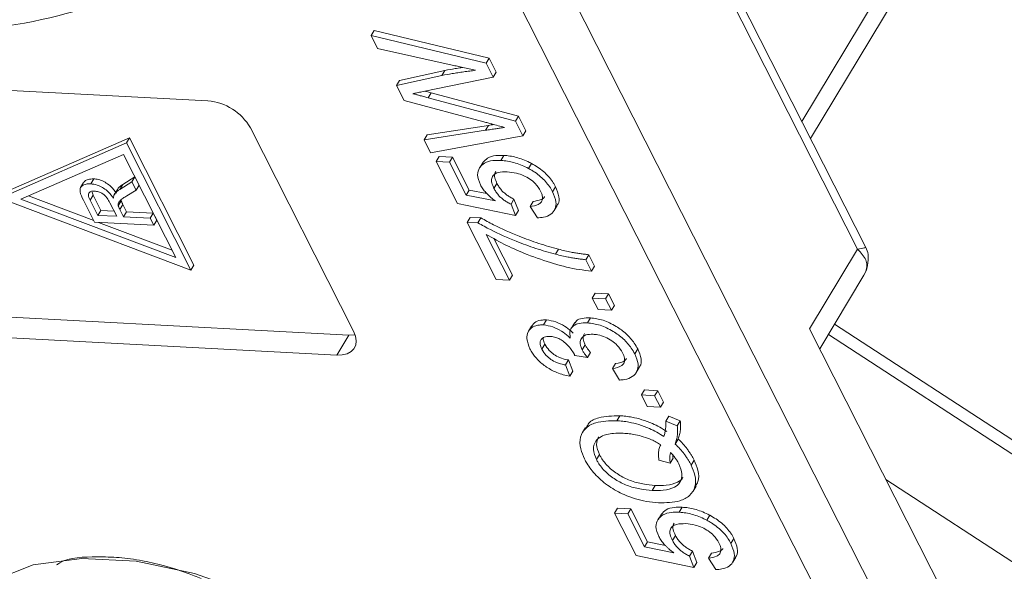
# Model space of a CAD drawing. Header units: millimetres. Extents: x 8853 to 11418, y 45 to 1005.
# Tile 70 of 256: x 9521 to 9545, y 727 to 740. Entities that reach past the tile are written whole.
import ezdxf

# ---------------------------------------------------------------- set-up
doc = ezdxf.new("R2010")
doc.units = ezdxf.units.MM

msp = doc.modelspace()

# ---------------------------------------------------------------- linework, layer by layer
at = {"color": 7, "linetype": 'Continuous', "lineweight": 15}
for p, q in [((9555.616, 763.693), (9539.799, 737.429)), ((9540.007, 737.019), (9556.065, 763.685)), ((9541.346, 734.379), (9532.041, 752.72)), ((9531.92, 752.533), (9541.15, 734.34)), ((9530.256, 745.581), (9543.055, 720.353)), ((9544.137, 720.92), (9531.688, 745.458)), ((9529.423, 739.64), (9529.351, 739.519)), ((9529.51, 739.205), (9529.351, 739.519)), ((9529.351, 739.519), (9532.141, 738.843)), ((9529.423, 739.64), (9532.214, 738.964)), ((9531.316, 738.8), (9529.51, 739.205)), ((9508.867, 738.806), (9525.393, 737.935)), ((9532.214, 738.964), (9532.141, 738.843)), ((9532.141, 738.843), (9532.311, 738.509)), ((9532.214, 738.964), (9532.384, 738.629)), ((9529.966, 738.307), (9531.069, 738.548)), ((9530.039, 738.427), (9531.142, 738.669)), ((9532.311, 738.509), (9530.618, 738.159)), ((9531.142, 738.669), (9531.069, 738.548)), ((9532.384, 738.629), (9532.311, 738.509)), ((9530.039, 738.427), (9529.966, 738.307)), ((9530.151, 737.941), (9529.966, 738.307)), ((9530.807, 738.128), (9530.734, 738.007)), ((9530.807, 738.128), (9532.925, 737.562)), ((9532.084, 737.424), (9530.151, 737.941)), ((9530.734, 738.007), (9532.852, 737.441)), ((9532.852, 737.441), (9532.925, 737.562)), ((9532.925, 737.562), (9533.108, 737.202)), ((9530.709, 737.106), (9532.201, 737.339)), ((9532.201, 737.339), (9532.128, 737.218)), ((9532.852, 737.441), (9533.035, 737.081)), ((9526.424, 737.281), (9528.926, 732.35)), ((9530.636, 736.985), (9532.128, 737.218)), ((9530.709, 737.106), (9530.636, 736.985)), ((9533.035, 737.081), (9530.796, 736.671)), ((9533.108, 737.202), (9533.035, 737.081)), ((9523.419, 736.914), (9520.349, 735.576)), ((9523.492, 737.034), (9520.422, 735.697)), ((9523.492, 737.034), (9523.419, 736.914)), ((9524.983, 733.832), (9523.419, 736.914)), ((9525.056, 733.953), (9523.492, 737.034)), ((9530.796, 736.671), (9530.636, 736.985)), ((9520.859, 735.549), (9523.351, 736.635)), ((9523.351, 736.635), (9524.62, 734.134)), ((9531.004, 736.586), (9530.932, 736.465)), ((9531.004, 736.586), (9531.327, 736.569)), ((9532.568, 736.611), (9532.496, 736.49)), ((9531.451, 735.441), (9530.932, 736.465)), ((9530.932, 736.465), (9531.254, 736.448)), ((9531.327, 736.569), (9531.254, 736.448)), ((9531.254, 736.448), (9531.659, 735.65)), ((9531.327, 736.569), (9531.731, 735.771)), ((9532.066, 736.446), (9531.993, 736.325)), ((9533.242, 736.415), (9533.169, 736.294)), ((9522.381, 735.953), (9522.309, 735.832)), ((9522.552, 735.921), (9522.625, 736.042)), ((9523.256, 735.785), (9523.55, 735.967)), ((9523.256, 735.785), (9523.329, 735.906)), ((9523.623, 736.088), (9523.329, 735.906)), ((9523.55, 735.967), (9523.623, 736.088)), ((9523.55, 735.967), (9523.651, 735.767)), ((9523.724, 735.888), (9523.623, 736.088)), ((9523.651, 735.767), (9523.724, 735.888)), ((9532.404, 735.929), (9532.332, 735.808)), ((9522.626, 735.032), (9521.041, 735.628)), ((9522.537, 735.526), (9522.609, 735.647)), ((9522.609, 735.647), (9522.585, 735.722)), ((9522.796, 735.279), (9522.609, 735.647)), ((9523.126, 735.666), (9523.199, 735.787)), ((9523.651, 735.767), (9523.426, 735.63)), ((9531.731, 735.771), (9531.659, 735.65)), ((9531.659, 735.65), (9532.366, 735.506)), ((9531.731, 735.771), (9532.161, 735.684)), ((9533.752, 735.73), (9533.825, 735.851)), ((9520.349, 735.576), (9524.983, 733.832)), ((9524.62, 734.134), (9520.859, 735.549)), ((9522.645, 734.993), (9522.374, 735.528)), ((9522.723, 735.158), (9522.537, 735.526)), ((9523.016, 735.464), (9523.184, 735.134)), ((9523.222, 735.389), (9523.295, 735.51)), ((9523.259, 735.303), (9523.332, 735.424)), ((9523.422, 735.246), (9523.332, 735.424)), ((9532.853, 735.152), (9531.451, 735.441)), ((9532.817, 735.548), (9532.745, 735.427)), ((9532.745, 735.427), (9532.853, 735.152)), ((9532.817, 735.548), (9532.925, 735.273)), ((9533.283, 735.497), (9533.21, 735.376)), ((9533.795, 735.277), (9533.867, 735.398)), ((9522.723, 735.158), (9522.796, 735.279)), ((9523.184, 735.134), (9522.723, 735.158)), ((9523.119, 735.262), (9522.796, 735.279)), ((9523.259, 735.303), (9523.349, 735.125)), ((9523.422, 735.246), (9523.349, 735.125)), ((9524.067, 735.212), (9523.422, 735.246)), ((9523.994, 735.091), (9524.067, 735.212)), ((9524.155, 735.038), (9524.067, 735.212)), ((9532.925, 735.273), (9532.853, 735.152)), ((9533.383, 735.097), (9533.21, 735.376)), ((9524.082, 734.918), (9522.645, 734.993)), ((9524.527, 734.317), (9522.743, 734.988)), ((9523.994, 735.091), (9523.349, 735.125)), ((9524.082, 734.918), (9523.994, 735.091)), ((9524.082, 734.918), (9524.155, 735.038)), ((9531.753, 735.109), (9531.681, 734.988)), ((9532.382, 733.606), (9531.681, 734.988)), ((9531.681, 734.988), (9531.942, 734.975)), ((9531.753, 735.109), (9532.014, 735.096)), ((9532.014, 735.096), (9531.942, 734.975)), ((9532.143, 734.695), (9532.705, 733.589)), ((9532.327, 734.596), (9532.777, 733.71)), ((9533.897, 734.336), (9533.824, 734.215)), ((9534.629, 734.204), (9534.556, 734.083)), ((9534.629, 734.204), (9534.769, 733.928)), ((9541.15, 734.34), (9539.986, 732.406)), ((9534.556, 734.083), (9534.696, 733.807)), ((9525.056, 733.953), (9524.983, 733.832)), ((9534.769, 733.928), (9534.696, 733.807)), ((9541.303, 733.705), (9541.347, 733.797)), ((9532.705, 733.589), (9532.382, 733.606)), ((9532.777, 733.71), (9532.705, 733.589)), ((9540.23, 731.924), (9541.303, 733.705)), ((9534.789, 733.27), (9534.716, 733.149)), ((9534.789, 733.27), (9535.111, 733.253)), ((9535.038, 733.132), (9535.111, 733.253)), ((9535.111, 733.253), (9535.252, 732.977)), ((9512.285, 733.126), (9528.811, 732.255)), ((9534.716, 733.149), (9535.038, 733.132)), ((9534.856, 732.873), (9534.716, 733.149)), ((9535.038, 733.132), (9535.179, 732.856)), ((9535.179, 732.856), (9534.856, 732.873)), ((9535.252, 732.977), (9535.179, 732.856)), ((9528.52, 731.772), (9511.994, 732.643)), ((9533.606, 732.623), (9533.533, 732.502)), ((9534.292, 732.561), (9534.22, 732.44)), ((9534.669, 732.674), (9534.596, 732.553)), ((9565.153, 716.536), (9540.591, 732.524)), ((9533.238, 732.471), (9533.165, 732.351)), ((9543.742, 725.002), (9539.986, 732.406)), ((9528.811, 732.255), (9528.52, 731.772)), ((9540.441, 732.274), (9564.585, 716.558)), ((9533.564, 732.036), (9533.491, 731.915)), ((9534.544, 732.018), (9534.471, 731.897)), ((9534.669, 731.837), (9534.596, 731.716)), ((9535.746, 731.8), (9535.819, 731.921)), ((9534.135, 731.653), (9534.062, 731.532)), ((9534.135, 731.653), (9534.243, 731.378)), ((9534.596, 731.716), (9534.291, 731.76)), ((9534.062, 731.532), (9534.17, 731.257)), ((9534.243, 731.378), (9534.17, 731.257)), ((9535.277, 731.565), (9535.204, 731.445)), ((9535.377, 731.166), (9535.204, 731.445)), ((9535.783, 731.35), (9535.856, 731.47)), ((9535.978, 730.926), (9535.905, 730.805)), ((9535.978, 730.926), (9536.301, 730.909)), ((9536.228, 730.788), (9536.301, 730.909)), ((9536.301, 730.909), (9536.441, 730.633)), ((9536.046, 730.529), (9535.905, 730.805)), ((9535.905, 730.805), (9536.228, 730.788)), ((9536.228, 730.788), (9536.368, 730.512)), ((9536.441, 730.633), (9536.368, 730.512)), ((9536.368, 730.512), (9536.046, 730.529)), ((9535.307, 730.181), (9535.38, 730.301)), ((9536.569, 730.293), (9536.496, 730.172)), ((9536.496, 730.172), (9536.776, 730.06)), ((9536.569, 730.293), (9536.849, 730.181)), ((9536.849, 730.181), (9536.776, 730.06)), ((9534.549, 730.018), (9534.476, 729.897)), ((9536.801, 729.737), (9536.728, 729.616)), ((9534.817, 729.24), (9534.889, 729.361)), ((9536.333, 729.229), (9536.605, 729.151)), ((9536.605, 729.151), (9536.678, 729.272)), ((9537.187, 729.224), (9537.114, 729.103)), ((9546.367, 725.808), (9541.837, 728.757)), ((9536.168, 728.493), (9536.241, 728.614)), ((9537.158, 728.473), (9537.231, 728.594)), ((9535.33, 728.06), (9535.257, 727.939)), ((9535.33, 728.06), (9535.652, 728.043)), ((9535.652, 728.043), (9535.58, 727.922)), ((9535.652, 728.043), (9536.057, 727.245)), ((9536.894, 728.085), (9536.821, 727.964)), ((9535.776, 726.916), (9535.257, 727.939)), ((9535.257, 727.939), (9535.58, 727.922)), ((9535.58, 727.922), (9535.984, 727.125)), ((9536.392, 727.92), (9536.319, 727.799)), ((9537.567, 727.889), (9537.494, 727.768)), ((9536.73, 727.403), (9536.657, 727.282)), ((9538.077, 727.204), (9538.15, 727.325)), ((9536.057, 727.245), (9535.984, 727.125)), ((9535.984, 727.125), (9536.691, 726.98)), ((9536.057, 727.245), (9536.487, 727.158)), ((9537.178, 726.626), (9535.776, 726.916)), ((9537.143, 727.022), (9537.07, 726.901)), ((9537.07, 726.901), (9537.178, 726.626)), ((9537.143, 727.022), (9537.251, 726.747)), ((9537.608, 726.971), (9537.536, 726.85)), ((9537.708, 726.572), (9537.536, 726.85)), ((9538.12, 726.751), (9538.193, 726.872)), ((9537.251, 726.747), (9537.178, 726.626))]:
    msp.add_line(p, q, dxfattribs=at)
at = {"color": 7, "linetype": 'Continuous', "lineweight": 15, "flags": 128}
for points in [[(9528.926, 732.35), (9528.973, 732.231), (9528.991, 732.117), (9528.978, 732.014), (9528.936, 731.926), (9528.866, 731.855), (9528.771, 731.804), (9528.654, 731.776), (9528.52, 731.772)], [(9528.811, 732.255), (9528.945, 732.26), (9528.963, 732.262)], [(9520.738, 719.599), (9519.84, 720.712), (9519.19, 721.848), (9518.812, 722.96), (9518.724, 724.001), (9518.928, 724.93), (9519.417, 725.706), (9520.17, 726.299), (9521.156, 726.685), (9522.334, 726.846), (9523.656, 726.776), (9525.066, 726.478), (9526.508, 725.966), (9527.92, 725.258), (9529.246, 724.386), (9530.429, 723.384), (9531.422, 722.295), (9532.183, 721.164), (9532.68, 720.036), (9532.894, 718.959)]]:
    msp.add_lwpolyline(points, dxfattribs=at)
at = {"color": 7, "linetype": 'Continuous', "lineweight": 15}
for centre, radius, start, end in [((9525.278, 736.614), 1.326, 30.1844, 85.0346), ((9541.099, 733.945), 0.289, 329.0513, 359.3871)]:
    msp.add_arc(centre, radius, start, end, dxfattribs=at)
for points, knots in [([(9527.625, 743.83), (9527.076, 743.144), (9525.965, 741.759), (9523.363, 740.382), (9520.223, 739.554), (9517.748, 739.562), (9516.523, 739.567)], [0, 0, 0, 0, 0.247448, 0.5, 0.752552, 1, 1, 1, 1]), ([(9531.142, 738.669), (9531.225, 738.684), (9531.353, 738.708), (9531.498, 738.731), (9531.559, 738.74), (9531.574, 738.742)], [0, 0, 0, 0, 0.580673, 0.902752, 1, 1, 1, 1]), ([(9531.886, 738.672), (9531.834, 738.684), (9531.732, 738.707), (9531.585, 738.74), (9531.447, 738.77), (9531.36, 738.79), (9531.316, 738.8)], [0, 0, 0, 0, 0.2701798, 0.5403598, 0.7701792, 1, 1, 1, 1]), ([(9531.069, 738.548), (9531.152, 738.564), (9531.28, 738.587), (9531.458, 738.615), (9531.599, 738.636), (9531.742, 738.655), (9531.838, 738.667), (9531.886, 738.672)], [0, 0, 0, 0, 0.310606, 0.482888, 0.655191, 0.82758, 1, 1, 1, 1]), ([(9530.618, 738.159), (9530.597, 738.155), (9530.554, 738.146), (9530.491, 738.133), (9530.437, 738.122), (9530.395, 738.113), (9530.374, 738.109), (9530.363, 738.106)], [0, 0, 0, 0, 0.249998, 0.499996, 0.75, 0.874999, 1, 1, 1, 1]), ([(9530.363, 738.106), (9530.389, 738.1), (9530.441, 738.086), (9530.528, 738.062), (9530.626, 738.036), (9530.698, 738.017), (9530.734, 738.007)], [0, 0, 0, 0, 0.209513, 0.419031, 0.709515, 1, 1, 1, 1]), ([(9530.659, 738.168), (9530.673, 738.164), (9530.722, 738.151), (9530.771, 738.138), (9530.807, 738.128)], [0, 0, 0, 0, 0.268379, 1, 1, 1, 1]), ([(9532.587, 737.289), (9532.535, 737.303), (9532.432, 737.331), (9532.296, 737.367), (9532.18, 737.398), (9532.116, 737.415), (9532.084, 737.424)], [0, 0, 0, 0, 0.308896, 0.617792, 0.808896, 1, 1, 1, 1]), ([(9532.201, 737.339), (9532.243, 737.345), (9532.285, 737.352), (9532.328, 737.359), (9532.328, 737.359)], [0, 0, 0, 0, 0.988603, 1, 1, 1, 1]), ([(9532.128, 737.218), (9532.17, 737.224), (9532.254, 737.238), (9532.373, 737.256), (9532.484, 737.273), (9532.553, 737.284), (9532.587, 737.289)], [0, 0, 0, 0, 0.275241, 0.550482, 0.775241, 1, 1, 1, 1]), ([(9532.07, 736.443), (9532.102, 736.48), (9532.173, 736.563), (9532.357, 736.613), (9532.504, 736.611), (9532.568, 736.611)], [0, 0, 0, 0, 0.315416, 0.701376, 1, 1, 1, 1]), ([(9532.568, 736.611), (9532.617, 736.607), (9532.715, 736.599), (9532.871, 736.566), (9533.03, 736.514), (9533.155, 736.46), (9533.224, 736.424), (9533.242, 736.415)], [0, 0, 0, 0, 0.2278312, 0.4592779, 0.6877638, 0.9226642, 1, 1, 1, 1]), ([(9532.003, 735.9), (9531.97, 735.984), (9531.91, 736.137), (9531.97, 736.314), (9532.096, 736.436), (9532.284, 736.493), (9532.431, 736.491), (9532.496, 736.49)], [0, 0, 0, 0, 0.238357, 0.435095, 0.63094, 0.839011, 1, 1, 1, 1]), ([(9533.169, 736.294), (9533.117, 736.32), (9533.014, 736.372), (9532.854, 736.429), (9532.696, 736.468), (9532.578, 736.484), (9532.512, 736.489), (9532.496, 736.49)], [0, 0, 0, 0, 0.2280357, 0.4613467, 0.6897462, 0.9234034, 1, 1, 1, 1]), ([(9533.242, 736.415), (9533.292, 736.386), (9533.394, 736.329), (9533.533, 736.223), (9533.655, 736.105), (9533.737, 736), (9533.791, 735.915), (9533.813, 735.872), (9533.825, 735.851)], [0, 0, 0, 0, 0.19597, 0.39773, 0.59431, 0.798833, 0.899086, 1, 1, 1, 1]), ([(9532.655, 736.212), (9532.577, 736.212), (9532.449, 736.212), (9532.323, 736.148), (9532.268, 736.059), (9532.273, 735.94), (9532.311, 735.855), (9532.332, 735.808)], [0, 0, 0, 0, 0.284133, 0.463731, 0.644535, 0.805022, 1, 1, 1, 1]), ([(9532.38, 736.222), (9532.368, 736.207), (9532.337, 736.165), (9532.347, 736.06), (9532.384, 735.975), (9532.404, 735.929)], [0, 0, 0, 0, 0.221602, 0.573036, 1, 1, 1, 1]), ([(9533.461, 735.747), (9533.423, 735.809), (9533.361, 735.912), (9533.206, 736.039), (9533.049, 736.125), (9532.858, 736.192), (9532.73, 736.205), (9532.655, 736.212)], [0, 0, 0, 0, 0.242689, 0.406584, 0.570206, 0.750946, 1, 1, 1, 1]), ([(9533.752, 735.73), (9533.729, 735.772), (9533.683, 735.855), (9533.586, 735.979), (9533.465, 736.097), (9533.349, 736.187), (9533.247, 736.251), (9533.195, 736.279), (9533.169, 736.294)], [0, 0, 0, 0, 0.1959139, 0.3963099, 0.5929724, 0.7977434, 0.8984635, 1, 1, 1, 1]), ([(9522.374, 735.528), (9522.341, 735.597), (9522.292, 735.697), (9522.291, 735.816), (9522.345, 735.881), (9522.433, 735.92), (9522.515, 735.921), (9522.552, 735.921)], [0, 0, 0, 0, 0.336384, 0.490534, 0.645438, 0.837553, 1, 1, 1, 1]), ([(9522.625, 736.042), (9522.578, 736.04), (9522.492, 736.038), (9522.412, 736), (9522.392, 735.962), (9522.386, 735.95)], [0, 0, 0, 0, 0.441287, 0.824066, 1, 1, 1, 1]), ([(9522.552, 735.921), (9522.602, 735.915), (9522.695, 735.903), (9522.838, 735.838), (9522.97, 735.743), (9523.052, 735.648), (9523.094, 735.588), (9523.104, 735.574)], [0, 0, 0, 0, 0.243042, 0.443531, 0.644482, 0.917379, 1, 1, 1, 1]), ([(9523.177, 735.695), (9523.136, 735.75), (9523.071, 735.839), (9522.934, 735.945), (9522.805, 736.009), (9522.699, 736.036), (9522.642, 736.041), (9522.625, 736.042)], [0, 0, 0, 0, 0.321763, 0.51806, 0.714464, 0.915007, 1, 1, 1, 1]), ([(9523.329, 735.906), (9523.321, 735.902), (9523.306, 735.892), (9523.284, 735.877), (9523.264, 735.861), (9523.242, 735.841), (9523.219, 735.817), (9523.206, 735.797), (9523.199, 735.787)], [0, 0, 0, 0, 0.144666, 0.289383, 0.43408, 0.579022, 0.78896, 1, 1, 1, 1]), ([(9532.366, 735.506), (9532.343, 735.524), (9532.297, 735.558), (9532.236, 735.61), (9532.182, 735.661), (9532.123, 735.723), (9532.057, 735.803), (9532.021, 735.867), (9532.003, 735.9)], [0, 0, 0, 0, 0.147364, 0.295352, 0.418554, 0.542551, 0.767964, 1, 1, 1, 1]), ([(9532.404, 735.929), (9532.419, 735.902), (9532.448, 735.849), (9532.505, 735.774), (9532.573, 735.706), (9532.647, 735.648), (9532.729, 735.593), (9532.788, 735.563), (9532.817, 735.548)], [0, 0, 0, 0, 0.181774, 0.36703, 0.518513, 0.675027, 0.835287, 1, 1, 1, 1]), ([(9522.537, 735.526), (9522.518, 735.568), (9522.49, 735.63), (9522.504, 735.698), (9522.54, 735.732), (9522.59, 735.748), (9522.628, 735.747), (9522.644, 735.747)], [0, 0, 0, 0, 0.363897, 0.534205, 0.704468, 0.879693, 1, 1, 1, 1]), ([(9522.644, 735.747), (9522.677, 735.742), (9522.736, 735.734), (9522.824, 735.695), (9522.899, 735.641), (9522.964, 735.561), (9522.996, 735.501), (9523.016, 735.464)], [0, 0, 0, 0, 0.210178, 0.371226, 0.533565, 0.714898, 1, 1, 1, 1]), ([(9523.104, 735.574), (9523.105, 735.582), (9523.106, 735.598), (9523.11, 735.622), (9523.116, 735.645), (9523.123, 735.659), (9523.126, 735.666)], [0, 0, 0, 0, 0.250484, 0.501049, 0.749483, 1, 1, 1, 1]), ([(9523.126, 735.666), (9523.131, 735.673), (9523.14, 735.687), (9523.156, 735.706), (9523.174, 735.724), (9523.196, 735.744), (9523.223, 735.765), (9523.245, 735.778), (9523.256, 735.785)], [0, 0, 0, 0, 0.144665, 0.289487, 0.4342, 0.579222, 0.789354, 1, 1, 1, 1]), ([(9523.426, 735.63), (9523.396, 735.611), (9523.334, 735.571), (9523.256, 735.515), (9523.215, 735.451), (9523.22, 735.406), (9523.222, 735.389)], [0, 0, 0, 0, 0.311481, 0.638477, 0.856708, 1, 1, 1, 1]), ([(9532.332, 735.808), (9532.346, 735.782), (9532.375, 735.728), (9532.432, 735.653), (9532.5, 735.585), (9532.574, 735.527), (9532.656, 735.472), (9532.715, 735.442), (9532.745, 735.427)], [0, 0, 0, 0, 0.181774, 0.36703, 0.518513, 0.675027, 0.835287, 1, 1, 1, 1]), ([(9533.21, 735.376), (9533.279, 735.385), (9533.39, 735.401), (9533.489, 735.479), (9533.517, 735.573), (9533.498, 735.668), (9533.471, 735.726), (9533.461, 735.747)], [0, 0, 0, 0, 0.323008, 0.519347, 0.717293, 0.893001, 1, 1, 1, 1]), ([(9533.752, 735.73), (9533.787, 735.647), (9533.851, 735.496), (9533.827, 735.306), (9533.721, 735.175), (9533.56, 735.11), (9533.434, 735.101), (9533.383, 735.097)], [0, 0, 0, 0, 0.248379, 0.451028, 0.653732, 0.857674, 1, 1, 1, 1]), ([(9533.825, 735.851), (9533.858, 735.769), (9533.92, 735.62), (9533.915, 735.464), (9533.869, 735.413), (9533.86, 735.403)], [0, 0, 0, 0, 0.495484, 0.899741, 1, 1, 1, 1]), ([(9523.222, 735.389), (9523.223, 735.385), (9523.225, 735.378), (9523.229, 735.368), (9523.234, 735.357), (9523.24, 735.343), (9523.248, 735.325), (9523.255, 735.311), (9523.259, 735.303)], [0, 0, 0, 0, 0.125153, 0.250477, 0.375646, 0.500866, 0.750267, 1, 1, 1, 1]), ([(9523.332, 735.424), (9523.328, 735.431), (9523.321, 735.446), (9523.311, 735.467), (9523.302, 735.489), (9523.297, 735.503), (9523.295, 735.51)], [0, 0, 0, 0, 0.250322, 0.500702, 0.749867, 1, 1, 1, 1]), ([(9533.283, 735.497), (9533.349, 735.508), (9533.457, 735.525), (9533.545, 735.575), (9533.554, 735.609), (9533.555, 735.611)], [0, 0, 0, 0, 0.607468, 0.976714, 1, 1, 1, 1]), ([(9531.942, 734.975), (9532.042, 734.919), (9532.345, 734.752), (9532.818, 734.547), (9533.347, 734.348), (9533.664, 734.259), (9533.824, 734.215)], [0, 0, 0, 0, 0.165203, 0.496137, 0.746721, 1, 1, 1, 1]), ([(9532.014, 735.096), (9532.115, 735.04), (9532.418, 734.872), (9532.891, 734.668), (9533.42, 734.469), (9533.737, 734.38), (9533.897, 734.336)], [0, 0, 0, 0, 0.165203, 0.496137, 0.746721, 1, 1, 1, 1]), ([(9534.696, 733.807), (9534.598, 733.818), (9534.301, 733.85), (9533.774, 733.98), (9533.182, 734.184), (9532.631, 734.424), (9532.307, 734.604), (9532.143, 734.695)], [0, 0, 0, 0, 0.12089, 0.363049, 0.611426, 0.804202, 1, 1, 1, 1]), ([(9533.824, 734.215), (9533.876, 734.202), (9533.979, 734.176), (9534.117, 734.148), (9534.239, 734.126), (9534.346, 734.109), (9534.451, 734.095), (9534.521, 734.087), (9534.556, 734.083)], [0, 0, 0, 0, 0.207128, 0.414579, 0.560657, 0.706858, 0.853397, 1, 1, 1, 1]), ([(9533.897, 734.336), (9533.948, 734.323), (9534.052, 734.297), (9534.19, 734.268), (9534.312, 734.247), (9534.419, 734.23), (9534.524, 734.216), (9534.594, 734.208), (9534.629, 734.204)], [0, 0, 0, 0, 0.207128, 0.414579, 0.560657, 0.706858, 0.853397, 1, 1, 1, 1]), ([(9541.15, 734.34), (9541.212, 734.351), (9541.318, 734.369), (9541.364, 734.385), (9541.317, 734.369), (9541.291, 734.361)], [0, 0, 0, 0, 0.38253, 0.654387, 1, 1, 1, 1]), ([(9541.15, 734.34), (9541.228, 734.253), (9541.344, 734.124), (9541.387, 733.947), (9541.361, 733.847), (9541.347, 733.797)], [0, 0, 0, 0, 0.499561, 0.749316, 1, 1, 1, 1]), ([(9541.389, 733.942), (9541.403, 734.034), (9541.428, 734.188), (9541.37, 734.324), (9541.346, 734.379)], [0, 0, 0, 0, 0.6014904, 1, 1, 1, 1]), ([(9533.243, 732.468), (9533.273, 732.507), (9533.332, 732.584), (9533.475, 732.624), (9533.573, 732.623), (9533.606, 732.623)], [0, 0, 0, 0, 0.411189, 0.805274, 1, 1, 1, 1]), ([(9533.606, 732.623), (9533.68, 732.612), (9533.823, 732.592), (9534.038, 732.484), (9534.173, 732.379), (9534.238, 732.317), (9534.254, 732.302)], [0, 0, 0, 0, 0.328269, 0.636143, 0.9088, 1, 1, 1, 1]), ([(9534.181, 732.181), (9534.173, 732.25), (9534.159, 732.37), (9534.253, 732.488), (9534.395, 732.553), (9534.526, 732.553), (9534.596, 732.553)], [0, 0, 0, 0, 0.302387, 0.525374, 0.748493, 1, 1, 1, 1]), ([(9534.3, 732.556), (9534.31, 732.572), (9534.344, 732.625), (9534.471, 732.673), (9534.6, 732.674), (9534.669, 732.674)], [0, 0, 0, 0, 0.170449, 0.560416, 1, 1, 1, 1]), ([(9534.596, 732.553), (9534.698, 732.54), (9534.902, 732.514), (9535.214, 732.361), (9535.478, 732.167), (9535.651, 731.971), (9535.72, 731.847), (9535.746, 731.8)], [0, 0, 0, 0, 0.228572, 0.459007, 0.660095, 0.870765, 1, 1, 1, 1]), ([(9534.669, 732.674), (9534.771, 732.661), (9534.975, 732.635), (9535.287, 732.482), (9535.551, 732.287), (9535.724, 732.092), (9535.792, 731.968), (9535.819, 731.921)], [0, 0, 0, 0, 0.228572, 0.459007, 0.660095, 0.870765, 1, 1, 1, 1]), ([(9533.205, 731.922), (9533.172, 732.005), (9533.113, 732.155), (9533.142, 732.344), (9533.256, 732.458), (9533.402, 732.503), (9533.5, 732.502), (9533.533, 732.502)], [0, 0, 0, 0, 0.272752, 0.493599, 0.716338, 0.90619, 1, 1, 1, 1]), ([(9533.533, 732.502), (9533.607, 732.491), (9533.75, 732.471), (9533.965, 732.363), (9534.101, 732.258), (9534.165, 732.197), (9534.181, 732.181)], [0, 0, 0, 0, 0.328269, 0.636143, 0.9088, 1, 1, 1, 1]), ([(9534.529, 732.291), (9534.516, 732.27), (9534.485, 732.217), (9534.498, 732.117), (9534.531, 732.046), (9534.544, 732.018)], [0, 0, 0, 0, 0.302443, 0.729895, 1, 1, 1, 1]), ([(9533.684, 732.225), (9533.637, 732.223), (9533.547, 732.22), (9533.472, 732.158), (9533.442, 732.077), (9533.455, 731.992), (9533.481, 731.936), (9533.491, 731.915)], [0, 0, 0, 0, 0.248767, 0.472673, 0.663516, 0.875579, 1, 1, 1, 1]), ([(9533.524, 732.187), (9533.526, 732.158), (9533.529, 732.11), (9533.554, 732.057), (9533.564, 732.036)], [0, 0, 0, 0, 0.60313, 1, 1, 1, 1]), ([(9534.275, 731.8), (9534.229, 731.872), (9534.16, 731.981), (9534.019, 732.106), (9533.907, 732.174), (9533.793, 732.214), (9533.721, 732.221), (9533.684, 732.225)], [0, 0, 0, 0, 0.36756, 0.550992, 0.695411, 0.839595, 1, 1, 1, 1]), ([(9534.734, 732.277), (9534.673, 732.275), (9534.563, 732.273), (9534.461, 732.202), (9534.415, 732.105), (9534.425, 731.997), (9534.458, 731.925), (9534.471, 731.897)], [0, 0, 0, 0, 0.254178, 0.457835, 0.661032, 0.868746, 1, 1, 1, 1]), ([(9535.451, 731.825), (9535.413, 731.887), (9535.349, 731.992), (9535.189, 732.123), (9535.025, 732.213), (9534.867, 732.264), (9534.772, 732.273), (9534.734, 732.277)], [0, 0, 0, 0, 0.269591, 0.459441, 0.648883, 0.856246, 1, 1, 1, 1]), ([(9534.17, 731.257), (9534.065, 731.282), (9533.876, 731.328), (9533.601, 731.474), (9533.389, 731.649), (9533.267, 731.806), (9533.219, 731.896), (9533.205, 731.922)], [0, 0, 0, 0, 0.270658, 0.489263, 0.708369, 0.914642, 1, 1, 1, 1]), ([(9533.491, 731.915), (9533.523, 731.863), (9533.577, 731.774), (9533.711, 731.663), (9533.863, 731.581), (9533.983, 731.547), (9534.053, 731.533), (9534.062, 731.532)], [0, 0, 0, 0, 0.2859195, 0.4849885, 0.6843246, 0.9590687, 1, 1, 1, 1]), ([(9533.564, 732.036), (9533.596, 731.984), (9533.65, 731.895), (9533.784, 731.784), (9533.935, 731.702), (9534.055, 731.668), (9534.126, 731.654), (9534.135, 731.653)], [0, 0, 0, 0, 0.285919, 0.484989, 0.684325, 0.959069, 1, 1, 1, 1]), ([(9534.471, 731.897), (9534.476, 731.887), (9534.487, 731.866), (9534.507, 731.836), (9534.528, 731.805), (9534.549, 731.776), (9534.572, 731.746), (9534.588, 731.726), (9534.596, 731.716)], [0, 0, 0, 0, 0.169524, 0.339551, 0.504185, 0.669008, 0.834436, 1, 1, 1, 1]), ([(9534.544, 732.018), (9534.549, 732.008), (9534.56, 731.987), (9534.579, 731.956), (9534.6, 731.926), (9534.622, 731.896), (9534.645, 731.867), (9534.661, 731.847), (9534.669, 731.837)], [0, 0, 0, 0, 0.169524, 0.339551, 0.504185, 0.669008, 0.834436, 1, 1, 1, 1]), ([(9535.204, 731.445), (9535.289, 731.461), (9535.413, 731.485), (9535.499, 731.588), (9535.506, 731.697), (9535.47, 731.781), (9535.451, 731.825)], [0, 0, 0, 0, 0.404921, 0.593605, 0.78306, 1, 1, 1, 1]), ([(9535.819, 731.921), (9535.852, 731.839), (9535.912, 731.687), (9535.904, 731.533), (9535.857, 731.483), (9535.849, 731.475)], [0, 0, 0, 0, 0.497709, 0.918525, 1, 1, 1, 1]), ([(9534.291, 731.76), (9534.29, 731.763), (9534.287, 731.77), (9534.283, 731.78), (9534.279, 731.79), (9534.276, 731.796), (9534.275, 731.8)], [0, 0, 0, 0, 0.250087, 0.500185, 0.75003, 1, 1, 1, 1]), ([(9535.277, 731.565), (9535.365, 731.579), (9535.481, 731.598), (9535.532, 731.672), (9535.544, 731.689)], [0, 0, 0, 0, 0.760916, 1, 1, 1, 1]), ([(9535.746, 731.8), (9535.781, 731.717), (9535.845, 731.563), (9535.812, 731.371), (9535.698, 731.238), (9535.537, 731.177), (9535.418, 731.169), (9535.377, 731.166)], [0, 0, 0, 0, 0.249595, 0.46063, 0.671469, 0.886859, 1, 1, 1, 1]), ([(9534.527, 729.254), (9534.491, 729.336), (9534.409, 729.524), (9534.409, 729.794), (9534.541, 730.015), (9534.835, 730.171), (9535.129, 730.177), (9535.307, 730.181)], [0, 0, 0, 0, 0.149201, 0.339719, 0.531658, 0.715646, 1, 1, 1, 1]), ([(9534.566, 730.008), (9534.586, 730.049), (9534.642, 730.165), (9534.914, 730.289), (9535.204, 730.297), (9535.38, 730.301)], [0, 0, 0, 0, 0.177535, 0.500639, 1, 1, 1, 1]), ([(9535.307, 730.181), (9535.355, 730.177), (9535.452, 730.17), (9535.632, 730.143), (9535.849, 730.09), (9536.077, 730.006), (9536.282, 729.904), (9536.396, 729.832), (9536.454, 729.796)], [0, 0, 0, 0, 0.132684, 0.266041, 0.474214, 0.688935, 0.842827, 1, 1, 1, 1]), ([(9535.38, 730.301), (9535.428, 730.298), (9535.525, 730.291), (9535.705, 730.264), (9535.922, 730.211), (9536.15, 730.126), (9536.354, 730.025), (9536.469, 729.953), (9536.527, 729.917)], [0, 0, 0, 0, 0.1326843, 0.2660412, 0.4742143, 0.6889345, 0.8428267, 1, 1, 1, 1]), ([(9536.454, 729.796), (9536.458, 729.812), (9536.467, 729.845), (9536.479, 729.896), (9536.487, 729.947), (9536.495, 730.009), (9536.501, 730.084), (9536.498, 730.142), (9536.496, 730.172)], [0, 0, 0, 0, 0.139963, 0.279956, 0.419938, 0.560053, 0.779572, 1, 1, 1, 1]), ([(9536.849, 730.181), (9536.852, 730.143), (9536.859, 730.067), (9536.854, 729.975), (9536.844, 729.902), (9536.833, 729.845), (9536.818, 729.791), (9536.807, 729.755), (9536.801, 729.737)], [0, 0, 0, 0, 0.237022, 0.475091, 0.605871, 0.736859, 0.868386, 1, 1, 1, 1]), ([(9536.776, 730.06), (9536.779, 730.022), (9536.786, 729.947), (9536.781, 729.855), (9536.771, 729.781), (9536.76, 729.725), (9536.745, 729.67), (9536.734, 729.634), (9536.728, 729.616)], [0, 0, 0, 0, 0.237022, 0.475091, 0.605871, 0.736859, 0.868386, 1, 1, 1, 1]), ([(9534.817, 729.24), (9534.784, 729.323), (9534.719, 729.49), (9534.778, 729.687), (9534.946, 729.825), (9535.187, 729.882), (9535.384, 729.878), (9535.465, 729.876)], [0, 0, 0, 0, 0.203222, 0.407586, 0.580719, 0.828764, 1, 1, 1, 1]), ([(9534.889, 729.361), (9534.855, 729.445), (9534.789, 729.608), (9534.842, 729.73), (9534.868, 729.788)], [0, 0, 0, 0, 0.5203436, 1, 1, 1, 1]), ([(9535.465, 729.876), (9535.513, 729.873), (9535.61, 729.866), (9535.773, 729.841), (9535.954, 729.798), (9536.125, 729.735), (9536.267, 729.666), (9536.34, 729.621), (9536.376, 729.598)], [0, 0, 0, 0, 0.166848, 0.334564, 0.540524, 0.752508, 0.875078, 1, 1, 1, 1]), ([(9536.801, 729.737), (9536.84, 729.698), (9536.917, 729.621), (9537.002, 729.517), (9537.064, 729.43), (9537.109, 729.362), (9537.151, 729.293), (9537.175, 729.247), (9537.187, 729.224)], [0, 0, 0, 0, 0.236029, 0.474761, 0.60501, 0.7357, 0.867655, 1, 1, 1, 1]), ([(9536.376, 729.598), (9536.369, 729.584), (9536.353, 729.554), (9536.337, 729.506), (9536.326, 729.455), (9536.32, 729.393), (9536.32, 729.317), (9536.328, 729.258), (9536.333, 729.229)], [0, 0, 0, 0, 0.141069, 0.282767, 0.423903, 0.56572, 0.782095, 1, 1, 1, 1]), ([(9536.728, 729.616), (9536.767, 729.577), (9536.844, 729.5), (9536.929, 729.396), (9536.992, 729.309), (9537.037, 729.241), (9537.078, 729.172), (9537.102, 729.126), (9537.114, 729.103)], [0, 0, 0, 0, 0.236029, 0.474761, 0.60501, 0.7357, 0.867655, 1, 1, 1, 1]), ([(9536.324, 728.189), (9536.226, 728.198), (9535.96, 728.222), (9535.539, 728.35), (9535.114, 728.581), (9534.799, 728.852), (9534.617, 729.086), (9534.545, 729.22), (9534.527, 729.254)], [0, 0, 0, 0, 0.148072, 0.401988, 0.580808, 0.75998, 0.939061, 1, 1, 1, 1]), ([(9536.168, 728.493), (9536.071, 728.501), (9535.875, 728.518), (9535.567, 728.599), (9535.271, 728.747), (9535.022, 728.943), (9534.883, 729.117), (9534.83, 729.216), (9534.817, 729.24)], [0, 0, 0, 0, 0.199014, 0.399339, 0.580729, 0.762132, 0.942113, 1, 1, 1, 1]), ([(9536.241, 728.614), (9536.143, 728.622), (9535.947, 728.639), (9535.64, 728.72), (9535.344, 728.868), (9535.094, 729.063), (9534.956, 729.238), (9534.902, 729.337), (9534.889, 729.361)], [0, 0, 0, 0, 0.199014, 0.399339, 0.580729, 0.762132, 0.942113, 1, 1, 1, 1]), ([(9536.605, 729.151), (9536.602, 729.171), (9536.595, 729.209), (9536.592, 729.26), (9536.593, 729.303), (9536.597, 729.339), (9536.604, 729.374), (9536.61, 729.397), (9536.612, 729.409)], [0, 0, 0, 0, 0.2105407, 0.4218235, 0.5655569, 0.7096369, 0.8547182, 1, 1, 1, 1]), ([(9536.612, 729.409), (9536.633, 729.387), (9536.675, 729.344), (9536.72, 729.287), (9536.753, 729.241), (9536.776, 729.206), (9536.797, 729.17), (9536.809, 729.146), (9536.816, 729.135)], [0, 0, 0, 0, 0.244198, 0.490285, 0.616798, 0.743692, 0.871739, 1, 1, 1, 1]), ([(9536.678, 729.272), (9536.674, 729.291), (9536.669, 729.318), (9536.668, 729.343), (9536.668, 729.349)], [0, 0, 0, 0, 0.743855, 1, 1, 1, 1]), ([(9537.187, 729.224), (9537.222, 729.142), (9537.3, 728.958), (9537.311, 728.736), (9537.238, 728.636), (9537.215, 728.604)], [0, 0, 0, 0, 0.353013, 0.792951, 1, 1, 1, 1]), ([(9536.816, 729.135), (9536.85, 729.051), (9536.918, 728.883), (9536.86, 728.687), (9536.703, 728.547), (9536.46, 728.488), (9536.26, 728.491), (9536.168, 728.493)], [0, 0, 0, 0, 0.20131, 0.404755, 0.576193, 0.805812, 1, 1, 1, 1]), ([(9537.114, 729.103), (9537.15, 729.02), (9537.23, 728.835), (9537.225, 728.572), (9537.092, 728.357), (9536.801, 728.199), (9536.505, 728.193), (9536.324, 728.189)], [0, 0, 0, 0, 0.150098, 0.337156, 0.525352, 0.708308, 1, 1, 1, 1]), ([(9536.914, 728.816), (9536.914, 728.814), (9536.899, 728.754), (9536.766, 728.673), (9536.536, 728.607), (9536.334, 728.612), (9536.241, 728.614)], [0, 0, 0, 0, 0.011807, 0.296419, 0.67762, 1, 1, 1, 1]), ([(9536.396, 727.917), (9536.428, 727.954), (9536.499, 728.037), (9536.683, 728.087), (9536.83, 728.086), (9536.894, 728.085)], [0, 0, 0, 0, 0.315416, 0.701376, 1, 1, 1, 1]), ([(9536.894, 728.085), (9536.943, 728.081), (9537.041, 728.073), (9537.196, 728.04), (9537.356, 727.988), (9537.48, 727.934), (9537.55, 727.898), (9537.567, 727.889)], [0, 0, 0, 0, 0.227831, 0.459278, 0.687764, 0.922664, 1, 1, 1, 1]), ([(9536.328, 727.374), (9536.296, 727.458), (9536.236, 727.611), (9536.295, 727.789), (9536.421, 727.911), (9536.609, 727.967), (9536.757, 727.965), (9536.821, 727.964)], [0, 0, 0, 0, 0.238357, 0.435095, 0.63094, 0.839011, 1, 1, 1, 1]), ([(9537.494, 727.768), (9537.443, 727.794), (9537.339, 727.846), (9537.18, 727.903), (9537.022, 727.942), (9536.903, 727.959), (9536.837, 727.963), (9536.821, 727.964)], [0, 0, 0, 0, 0.2280357, 0.4613467, 0.6897462, 0.9234034, 1, 1, 1, 1]), ([(9538.077, 727.204), (9538.055, 727.246), (9538.009, 727.329), (9537.912, 727.453), (9537.791, 727.571), (9537.674, 727.661), (9537.573, 727.725), (9537.52, 727.754), (9537.494, 727.768)], [0, 0, 0, 0, 0.195914, 0.39631, 0.592972, 0.797743, 0.898464, 1, 1, 1, 1]), ([(9537.567, 727.889), (9537.617, 727.86), (9537.72, 727.803), (9537.858, 727.697), (9537.981, 727.579), (9538.062, 727.474), (9538.116, 727.389), (9538.139, 727.346), (9538.15, 727.325)], [0, 0, 0, 0, 0.19597, 0.39773, 0.59431, 0.798833, 0.899086, 1, 1, 1, 1]), ([(9536.981, 727.687), (9536.902, 727.686), (9536.775, 727.686), (9536.648, 727.622), (9536.594, 727.534), (9536.598, 727.414), (9536.636, 727.329), (9536.657, 727.282)], [0, 0, 0, 0, 0.284133, 0.463731, 0.644535, 0.805022, 1, 1, 1, 1]), ([(9536.705, 727.697), (9536.693, 727.681), (9536.663, 727.639), (9536.673, 727.534), (9536.71, 727.45), (9536.73, 727.403)], [0, 0, 0, 0, 0.221602, 0.573036, 1, 1, 1, 1]), ([(9537.786, 727.221), (9537.749, 727.283), (9537.686, 727.386), (9537.532, 727.513), (9537.375, 727.599), (9537.184, 727.666), (9537.055, 727.679), (9536.981, 727.687)], [0, 0, 0, 0, 0.242689, 0.406584, 0.570206, 0.750946, 1, 1, 1, 1]), ([(9536.691, 726.98), (9536.668, 726.998), (9536.623, 727.032), (9536.562, 727.084), (9536.508, 727.135), (9536.448, 727.197), (9536.383, 727.277), (9536.347, 727.341), (9536.328, 727.374)], [0, 0, 0, 0, 0.147364, 0.295352, 0.418554, 0.542551, 0.767964, 1, 1, 1, 1]), ([(9536.657, 727.282), (9536.672, 727.256), (9536.701, 727.202), (9536.758, 727.127), (9536.826, 727.06), (9536.9, 727.001), (9536.981, 726.946), (9537.04, 726.916), (9537.07, 726.901)], [0, 0, 0, 0, 0.181774, 0.36703, 0.518513, 0.675027, 0.835287, 1, 1, 1, 1]), ([(9536.73, 727.403), (9536.744, 727.377), (9536.774, 727.323), (9536.831, 727.248), (9536.899, 727.18), (9536.973, 727.122), (9537.054, 727.067), (9537.113, 727.037), (9537.143, 727.022)], [0, 0, 0, 0, 0.181774, 0.36703, 0.518513, 0.675027, 0.835287, 1, 1, 1, 1]), ([(9538.15, 727.325), (9538.184, 727.243), (9538.245, 727.094), (9538.241, 726.939), (9538.195, 726.887), (9538.185, 726.877)], [0, 0, 0, 0, 0.495484, 0.899741, 1, 1, 1, 1]), ([(9537.536, 726.85), (9537.604, 726.86), (9537.715, 726.875), (9537.815, 726.953), (9537.843, 727.047), (9537.823, 727.142), (9537.796, 727.2), (9537.786, 727.221)], [0, 0, 0, 0, 0.323008, 0.519347, 0.717293, 0.893001, 1, 1, 1, 1]), ([(9537.608, 726.971), (9537.675, 726.982), (9537.782, 726.999), (9537.87, 727.05), (9537.88, 727.083), (9537.88, 727.086)], [0, 0, 0, 0, 0.607468, 0.976714, 1, 1, 1, 1]), ([(9538.077, 727.204), (9538.113, 727.121), (9538.177, 726.97), (9538.152, 726.78), (9538.046, 726.649), (9537.885, 726.584), (9537.76, 726.575), (9537.708, 726.572)], [0, 0, 0, 0, 0.248379, 0.451028, 0.653732, 0.857674, 1, 1, 1, 1]), ([(9521.725, 726.685), (9521.751, 726.703), (9521.997, 726.878), (9522.561, 726.881), (9523.24, 726.878), (9523.962, 726.775), (9524.635, 726.595), (9525.12, 726.401), (9525.233, 726.355)], [0, 0, 0, 0, 0.0336362, 0.3245933, 0.4756224, 0.6302702, 0.9139984, 1, 1, 1, 1])]:
    msp.add_open_spline(points, degree=3, knots=knots, dxfattribs=at)

doc.saveas('drawing.dxf')
